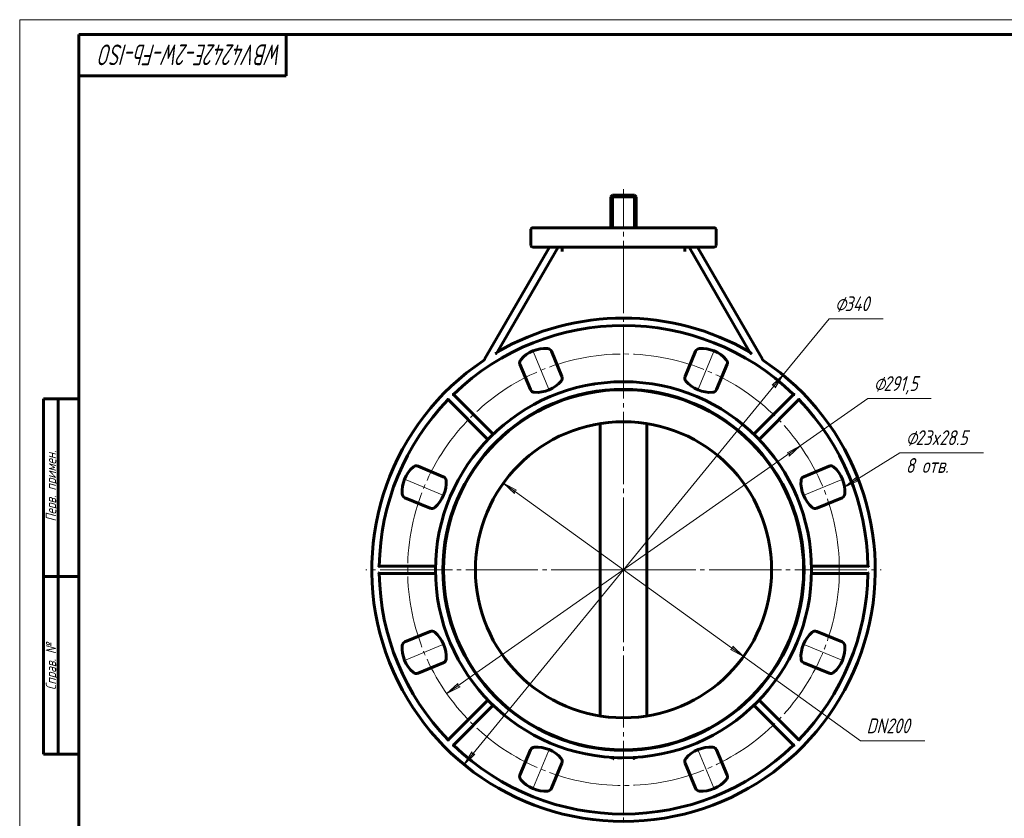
# Model space of a CAD drawing. Header units: millimetres. Extents: x 0 to 594, y 0 to 420.
# Tile 3 of 4: x 0 to 332, y 150 to 420. Entities that reach past the tile are written whole.
import ezdxf

# ---------------------------------------------------------------- set-up
doc = ezdxf.new("R2010")
doc.units = ezdxf.units.MM
for name, pattern in [('K5LT_AXLED', [28.899195, 24.399195, -1.5, 1.5, -1.5]), ('K5LT_BASIC', [0]), ('K5LT_THIN', [0])]:
    doc.linetypes.add(name, pattern=pattern)
doc.layers.add('Системный слой', color=7, linetype='Continuous')
doc.layers.add('Системный слой (1)', color=7, linetype='Continuous', true_color=0x6c6c6c)
doc.styles.add('KDIMTEXTSTYLE', font='txt', dxfattribs={"width": 0.96, "oblique": 15, "height": 5})
doc.styles.add('KTEXTSTYLE', font='txt', dxfattribs={"width": 0.96, "height": 5})
doc.dimstyles.new('KDIMSTYLE (0.50)', dxfattribs={"dimtxt": 5, "dimasz": 1, "dimexe": 2, "dimexo": 0, "dimgap": 1, "dimtad": 1, "dimlfac": 2, "dimtxsty": 'KDIMTEXTSTYLE', "dimsah": 1, "dimcen": 0, "dimdle": 1, "dimadec": 0, "dimazin": 0, "dimtfac": 0.667, "dimtmove": 0, "dimatfit": 3, "dimfxl": 1, "dimtvp": 1, "dimtolj": 1, "dimtzin": 0, "dimarcsym": 0})

# ---------------------------------------------------------------- blocks, each defined once
blk = doc.blocks.new('U0')
at = {"layer": 'Системный слой (1)', "color": 143, "linetype": 'K5LT_BASIC', "lineweight": 60, "true_color": 0x33acca}
for p, q in [((202.42, 170.75), (201.89, 170.76)), ((202.95, 170.74), (202.42, 170.75)), ((203.48, 170.73), (202.95, 170.74))]:
    blk.add_line(p, q, dxfattribs=at)
blk = doc.blocks.new('U1')
at = {"layer": 'Системный слой (1)', "color": 30, "linetype": 'K5LT_AXLED', "lineweight": 18, "true_color": 0xff8000}
for q in [(203.9, 362.73), (116.9, 234.23), (290.88, 234.23), (203.9, 147.23)]:
    blk.add_line((203.9, 234.23), q, dxfattribs=at)
blk = doc.blocks.new('D0')
at = {"layer": 'Системный слой (1)'}
for points in [[(255.09, 295.71), (257.75, 300), (254.07, 296.55), (254.9, 296.52)], [(150.05, 168.47), (153.72, 171.92), (152.9, 171.95), (152.7, 172.75)]]:
    blk.add_hatch(color=7, dxfattribs=at).paths.add_polyline_path(points)
at = {"layer": 'Системный слой (1)', "color": 7, "linetype": 'K5LT_THIN', "lineweight": 18, "true_color": 0xffffff}
for p, q in [((257.75, 300), (273.29, 318.98)), ((150.05, 168.47), (257.75, 300)), ((254.07, 296.55), (257.75, 300)), ((257.75, 300), (255.09, 295.71)), ((254.9, 296.52), (254.07, 296.55)), ((255.09, 295.71), (254.9, 296.52)), ((150.05, 168.47), (152.7, 172.75)), ((153.72, 171.92), (150.05, 168.47)), ((152.7, 172.75), (152.9, 171.95)), ((152.9, 171.95), (153.72, 171.92))]:
    blk.add_line(p, q, dxfattribs=at)
blk.add_wipeout([(275.29, 319.98), (275.29, 327.36), (288.98, 327.36), (288.98, 319.98)]).dxf.layer = 'Системный слой (1)'
blk.add_line((273.29, 318.98), (291.55, 318.98), dxfattribs=at)
at = {"layer": 'Системный слой (1)', "color": 7, "char_height": 5, "attachment_point": 1, "style": 'KTEXTSTYLE'}
for s, insert in [('\\fArial|b0|c204|p34;\\H5.0;\\W1.000;\\Q15;\\fGOST Type AU|b0|i0|c204|p34;\\Q15;\\W0.960;⌀', (275.29, 326.57)), ('\\fArial|b0|c204|p34;\\H5.0;\\W1.000;\\Q15;\\fGOST Type AU|b0|i0|c204|p34;\\Q15;\\W0.960;340', (278.6, 326.57))]:
    blk.add_mtext(s, dxfattribs=dict(at, insert=insert))
blk = doc.blocks.new('KDIMARROW_01')
at = {"layer": 'Системный слой'}
blk.add_hatch(color=0, dxfattribs=at).paths.add_polyline_path([(-5, -0.66), (0, 0), (-5, 0.66), (-4.5, 0)])
at = {"layer": 'Системный слой', "color": 0, "linetype": 'K5LT_THIN', "lineweight": 18}
for p, q in [((-4.5, 0), (-5, 0.66)), ((-5, 0.66), (0, 0)), ((0, 0), (-5, -0.66)), ((-5, -0.66), (-4.5, 0))]:
    blk.add_line(p, q, dxfattribs=at)
at = {"layer": 'Системный слой (1)', "color": 0, "linetype": 'K5LT_THIN', "lineweight": 18}
blk.add_line((203.9, 234.23), (203.4, 234.23), dxfattribs=at)
blk = doc.blocks.new('D1')
at = {"layer": 'Системный слой (1)'}
for points in [[(259.86, 272.64), (263.58, 276.05), (259.11, 273.72), (259.89, 273.47)], [(144.22, 192.41), (148.69, 194.74), (147.9, 195), (147.93, 195.82)]]:
    blk.add_hatch(color=7, dxfattribs=at).paths.add_polyline_path(points)
at = {"layer": 'Системный слой (1)', "color": 7, "linetype": 'K5LT_THIN', "lineweight": 18, "true_color": 0xffffff}
for p, q in [((263.58, 276.05), (286.39, 292.03)), ((144.22, 192.41), (263.58, 276.05)), ((259.11, 273.72), (263.58, 276.05)), ((263.58, 276.05), (259.86, 272.64)), ((259.89, 273.47), (259.11, 273.72)), ((259.86, 272.64), (259.89, 273.47)), ((144.22, 192.41), (147.93, 195.82)), ((148.69, 194.74), (144.22, 192.41)), ((147.93, 195.82), (147.9, 195)), ((147.9, 195), (148.69, 194.74))]:
    blk.add_line(p, q, dxfattribs=at)
blk.add_wipeout([(288.39, 293.03), (288.39, 300.42), (305.12, 300.42), (305.12, 293.03)]).dxf.layer = 'Системный слой (1)'
blk.add_line((286.39, 292.03), (307.82, 292.03), dxfattribs=at)
at = {"layer": 'Системный слой (1)', "color": 7, "char_height": 5, "attachment_point": 1, "style": 'KTEXTSTYLE'}
for s, insert in [('\\fArial|b0|c204|p34;\\H5.0;\\W1.000;\\Q15;\\fGOST Type AU|b0|i0|c204|p34;\\Q15;\\W0.960;⌀', (288.39, 299.62)), ('\\fArial|b0|c204|p34;\\H5.0;\\W1.000;\\Q15;\\fGOST Type AU|b0|i0|c204|p34;\\Q15;\\W0.960;291,5', (291.69, 299.62))]:
    blk.add_mtext(s, dxfattribs=dict(at, insert=insert))
blk = doc.blocks.new('D2')
at = {"layer": 'Системный слой (1)'}
for points in [[(167.8, 261.11), (163.36, 263.5), (167.03, 260.04), (167.01, 260.87)], [(244.44, 204.96), (240.77, 208.42), (240.79, 207.6), (240, 207.36)]]:
    blk.add_hatch(color=7, dxfattribs=at).paths.add_polyline_path(points)
at = {"layer": 'Системный слой (1)', "color": 7, "linetype": 'K5LT_THIN', "lineweight": 18, "true_color": 0xffffff}
for p, q in [((163.36, 263.5), (167.8, 261.11)), ((167.03, 260.04), (163.36, 263.5)), ((163.36, 263.5), (244.44, 204.96)), ((167.8, 261.11), (167.01, 260.87)), ((167.01, 260.87), (167.03, 260.04)), ((240, 207.36), (240.79, 207.6)), ((244.44, 204.96), (240, 207.36)), ((240.79, 207.6), (240.77, 208.42)), ((240.77, 208.42), (244.44, 204.96)), ((244.44, 204.96), (283.95, 176.43))]:
    blk.add_line(p, q, dxfattribs=at)
blk.add_wipeout([(285.95, 177.43), (285.95, 184.81), (302.94, 184.81), (302.94, 177.43)]).dxf.layer = 'Системный слой (1)'
blk.add_line((283.95, 176.43), (305.65, 176.43), dxfattribs=at)
at = {"layer": 'Системный слой (1)', "color": 7, "insert": (285.95, 184.02), "char_height": 5, "attachment_point": 1, "style": 'KTEXTSTYLE'}
blk.add_mtext('\\fArial|b0|c204|p34;\\H5.0;\\W1.000;\\Q15;\\fGOST Type AU|b0|i0|c204|p34;\\Q15;\\W0.960;DN200', dxfattribs=at)
blk = doc.blocks.new('U2')
at = {"layer": 'Системный слой (1)'}
blk.add_hatch(color=7, dxfattribs=at).paths.add_polyline_path([(278.54, 262.15), (283.14, 264.23), (282.36, 264.52), (282.44, 265.34)])
at = {"layer": 'Системный слой (1)', "color": 7, "linetype": 'K5LT_THIN', "lineweight": 18, "true_color": 0xffffff}
for p, q in [((297.22, 273.74), (278.54, 262.15)), ((297.22, 273.74), (325.4, 273.74)), ((278.54, 262.15), (282.44, 265.34)), ((283.14, 264.23), (278.54, 262.15)), ((282.44, 265.34), (282.36, 264.52)), ((282.36, 264.52), (283.14, 264.23))]:
    blk.add_line(p, q, dxfattribs=at)
at = {"layer": 'Системный слой (1)', "color": 7, "char_height": 5, "attachment_point": 1, "style": 'KTEXTSTYLE'}
for s, insert in [('\\fArial|b0|c204|p34;\\H5.0;\\W1.000;\\Q15;\\fGOST Type AU|b0|i0|c204|p34;\\Q15;\\W0.960;⌀', (299.22, 281.33)), ('\\fArial|b0|c204|p34;\\H5.0;\\W1.000;\\Q15;\\fGOST Type AU|b0|i0|c204|p34;\\Q15;\\W0.960;23x28.5', (302.53, 281.33)), ('\\fArial|b0|c204|p34;\\H5.0;\\W1.000;\\Q15;\\fGOST Type AU|b0|i0|c204|p34;\\Q15;\\W0.960;8 отв.', (299.22, 271.95))]:
    blk.add_mtext(s, dxfattribs=dict(at, insert=insert))
blk = doc.blocks.new('U23')
at = {"color": 7, "linetype": 'K5LT_THIN', "lineweight": 18, "true_color": 0xffffff}
for p, q in [((0, 0), (0, 420)), ((0, 420), (594, 420))]:
    blk.add_line(p, q, dxfattribs=at)
at = {"color": 143, "linetype": 'K5LT_BASIC', "lineweight": 60, "true_color": 0x33acca}
for p, q in [((20, 5), (20, 415)), ((20, 415), (589, 415)), ((90, 415), (90, 401)), ((90, 401), (20, 401)), ((8, 172), (8, 292)), ((20, 292), (8, 292)), ((13, 172), (13, 292)), ((20, 232), (8, 232)), ((20, 172), (8, 172))]:
    blk.add_line(p, q, dxfattribs=at)
at = {"color": 7, "attachment_point": 1, "style": 'KTEXTSTYLE'}
for s, insert, char_height, rotation in [('\\fArial|b0|c204|p34;\\H5.0;\\W1.000;\\Q15;\\fGOST Type AU|b0|i0|c204|p34;\\Q15;\\W0.791;\\H7.00;WBV4242E-2W-Fb-ISO', (88.77, 404.64), 7, 180), ('\\fArial|b0|c204|p34;\\H5.0;\\W1.000;\\Q15;\\fGOST Type AU|b0|i0|c204|p34;\\Q15;\\W0.960;\\H3.50;Перв. примен.', (8.82, 250.52), 3.5, 90), ('\\fArial|b0|c204|p34;\\H5.0;\\W1.000;\\Q15;\\fGOST Type AU|b0|i0|c204|p34;\\Q15;\\W0.960;\\H3.50;Справ. №', (8.82, 193.63), 3.5, 90)]:
    blk.add_mtext(s, dxfattribs=dict(at, insert=insert, char_height=char_height, rotation=rotation))

msp = doc.modelspace()

# ---------------------------------------------------------------- linework, layer by layer
at = {"layer": 'Системный слой (1)', "color": 143, "linetype": 'K5LT_BASIC', "lineweight": 60, "true_color": 0x33acca}
for p, q in [((200.1471, 360.7325), (199.6471, 360.2325)), ((200.1471, 360.2325), (199.6471, 360.2325)), ((199.6471, 349.7325), (199.6471, 360.2325)), ((200.1471, 360.7325), (200.1471, 360.2325)), ((200.1471, 360.7325), (207.6471, 360.7325)), ((200.1471, 349.7325), (200.1471, 360.2325)), ((200.1471, 360.2325), (207.6471, 360.2325)), ((207.6471, 360.7325), (208.1471, 360.2325)), ((207.6471, 360.7325), (207.6471, 360.2325)), ((207.6471, 349.7325), (207.6471, 360.2325)), ((208.1471, 360.2325), (207.6471, 360.2325)), ((208.1471, 349.7325), (208.1471, 360.2325)), ((172.6471, 343.7325), (172.6471, 349.2325)), ((185.5881, 349.7325), (173.1471, 349.7325)), ((186.4812, 349.7325), (185.5881, 349.7325)), ((221.3129, 349.7325), (186.4812, 349.7325)), ((222.2061, 349.7325), (221.3129, 349.7325)), ((234.6471, 349.7325), (222.2061, 349.7325)), ((235.1471, 343.7325), (235.1471, 349.2325)), ((178.8943, 343.2325), (157.0008, 305.3119)), ((161.3262, 307.8037), (181.781, 343.2325)), ((173.1471, 343.2325), (185.5881, 343.2325)), ((183.2244, 343.2325), (183.2244, 341.7325)), ((185.5881, 343.2325), (186.4812, 343.2325)), ((186.4812, 343.2325), (221.3129, 343.2325)), ((221.3129, 343.2325), (222.2061, 343.2325)), ((222.2061, 343.2325), (234.6471, 343.2325)), ((224.5697, 341.7325), (224.5697, 343.2325)), ((226.0131, 343.2325), (246.4679, 307.8037)), ((250.7933, 305.3119), (228.8998, 343.2325)), ((183.0892, 299.4927), (179.5535, 308.0286)), ((228.2407, 308.0286), (224.705, 299.4927)), ((168.9288, 303.6277), (172.4645, 295.0918)), ((235.3296, 295.0918), (238.8653, 303.6277)), ((159.8884, 280.0089), (146.4513, 293.446)), ((195.8971, 294.7056), (195.8971, 294.5039)), ((211.8971, 294.7056), (211.8971, 294.5039)), ((261.3428, 293.446), (247.9058, 280.0089)), ((144.6836, 291.6782), (158.1206, 278.2412)), ((249.6735, 278.2412), (263.1106, 291.6782)), ((195.9953, 283.6041), (195.9953, 184.8608)), ((211.7988, 184.8608), (211.7988, 283.6041)), ((143.0377, 265.665), (134.5018, 269.2007)), ((273.2923, 269.2007), (264.7564, 265.665)), ((130.1009, 258.5761), (138.6369, 255.0404)), ((269.1572, 255.0404), (277.6932, 258.5761)), ((140.4094, 235.4825), (121.4065, 235.4825)), ((121.4065, 232.9825), (140.4094, 232.9825)), ((286.3876, 235.4825), (267.3848, 235.4825)), ((267.3848, 232.9825), (286.3876, 232.9825)), ((138.6369, 213.4246), (130.1009, 209.8889)), ((277.6932, 209.8889), (269.1572, 213.4246)), ((134.5018, 199.2643), (143.0377, 202.8)), ((264.7564, 202.8), (273.2923, 199.2643)), ((158.1206, 190.2238), (144.6836, 176.7867)), ((263.1106, 176.7867), (249.6735, 190.2238)), ((146.4513, 175.019), (159.8884, 188.456)), ((247.9058, 188.456), (261.3428, 175.019)), ((172.4645, 173.3731), (168.9288, 164.8372)), ((195.8971, 173.9611), (195.8971, 173.7593)), ((211.8971, 173.9611), (211.8971, 173.7593)), ((238.8653, 164.8372), (235.3296, 173.3731)), ((179.5535, 160.4364), (183.0892, 168.9723)), ((224.705, 168.9723), (228.2407, 160.4364))]:
    msp.add_line(p, q, dxfattribs=at)
at = {"layer": 'Системный слой (1)', "color": 30, "linetype": 'K5LT_AXLED', "lineweight": 18, "true_color": 0xff8000}
for p, q in [((178.5422, 295.4445), (173.4758, 307.6759)), ((229.2519, 295.4445), (234.3183, 307.6759)), ((203.8971, 297.2325), (203.8971, 292.5039)), ((142.6851, 259.5873), (130.4536, 264.6537)), ((265.1091, 259.5873), (277.3405, 264.6537)), ((142.6851, 208.8776), (130.4536, 203.8112)), ((265.1091, 208.8776), (277.3405, 203.8112)), ((178.5422, 173.0205), (173.4758, 160.789)), ((203.8971, 175.9611), (203.8971, 171.2324)), ((229.2519, 173.0205), (234.3183, 160.789))]:
    msp.add_line(p, q, dxfattribs=at)
msp.add_circle((203.8971, 234.2325), 72.875, dxfattribs=at)
at = {"layer": 'Системный слой (1)', "color": 143, "linetype": 'K5LT_BASIC', "lineweight": 60, "true_color": 0x33acca}
for radius in [60.8, 50]:
    msp.add_circle((203.8971, 234.2325), radius, dxfattribs=at)
for centre, radius, start, end in [((173.1471, 349.2325), 0.5, 90, 180), ((234.6471, 349.2325), 0.5, 0, 90), ((173.1471, 343.7325), 0.5, 180, 270), ((234.6471, 343.7325), 0.5, 270, 0), ((203.8971, 234.2325), 85, 59.944842, 120.055158), ((203.8971, 234.2325), 82.5, 45.868151, 134.131849), ((177.4864, 297.9935), 10.9856, 85.881443, 139.118557), ((178.1676, 307.4546), 1.5, 22.5, 85.881443), ((229.6265, 307.4546), 1.5, 94.118557, 157.5), ((230.3077, 297.9935), 10.9856, 40.881443, 94.118557), ((203.8971, 234.2325), 85, 123.860362, 56.139638), ((155.7018, 306.0619), 1.5, 303.860362, 330), ((170.3147, 304.2018), 1.5, 139.118557, 202.5), ((237.4795, 304.2018), 1.5, 337.5, 40.881443), ((252.0923, 306.0619), 1.5, 210, 236.139638), ((181.7033, 298.9186), 1.5, 319.118557, 22.5), ((226.0908, 298.9186), 1.5, 157.5, 220.881443), ((203.8971, 234.2325), 63.5, 0, 180), ((174.5316, 305.1269), 10.9856, 265.881443, 319.118557), ((203.8971, 234.2325), 63.5, 98.914845, 99.512346), ((203.8971, 234.2325), 63.5, 77.882574, 78.045378), ((233.2625, 305.1269), 10.9856, 220.881443, 274.118557), ((203.8971, 234.2325), 61, 0, 180), ((173.8504, 295.6658), 1.5, 202.5, 265.881443), ((233.9438, 295.6658), 1.5, 274.118557, 337.5), ((203.8971, 234.2325), 82.5, 135.868151, 179.131849), ((203.8971, 234.2325), 82.5, 0.868151, 44.131849), ((133.9278, 267.8149), 1.5, 67.5, 130.881443), ((273.8663, 267.8149), 1.5, 49.118557, 112.5), ((140.136, 260.6431), 10.9856, 130.881443, 184.118557), ((267.6581, 260.6431), 10.9856, 355.881443, 49.118557), ((133.0026, 263.5979), 10.9856, 310.881443, 4.118557), ((142.4637, 264.2792), 1.5, 4.118557, 67.5), ((274.7915, 263.5979), 10.9856, 175.881443, 229.118557), ((265.3304, 264.2792), 1.5, 112.5, 175.881443), ((130.675, 259.9619), 1.5, 184.118557, 247.5), ((277.1192, 259.9619), 1.5, 292.5, 355.881443), ((139.2109, 256.4262), 1.5, 247.5, 310.881443), ((268.5832, 256.4262), 1.5, 229.118557, 292.5), ((203.8971, 234.2325), 82.5, 180.868151, 224.131849), ((203.8971, 234.2325), 63.5, 180, 0), ((203.8971, 234.2325), 61, 180, 0), ((203.8971, 234.2325), 82.5, 315.868151, 359.131849), ((139.2109, 212.0388), 1.5, 49.118557, 112.5), ((133.0026, 204.867), 10.9856, 355.881443, 49.118557), ((274.7915, 204.867), 10.9856, 130.881443, 184.118557), ((268.5832, 212.0388), 1.5, 67.5, 130.881443), ((130.675, 208.5031), 1.5, 112.5, 175.881443), ((277.1192, 208.5031), 1.5, 4.118557, 67.5), ((140.136, 207.8218), 10.9856, 175.881443, 229.118557), ((267.6581, 207.8218), 10.9856, 310.881443, 4.118557), ((142.4637, 204.1858), 1.5, 292.5, 355.881443), ((265.3304, 204.1858), 1.5, 184.118557, 247.5), ((133.9278, 200.6501), 1.5, 229.118557, 292.5), ((273.8663, 200.6501), 1.5, 247.5, 310.881443), ((203.8971, 234.2325), 82.5, 225.868151, 314.131849), ((173.8504, 172.7991), 1.5, 94.118557, 157.5), ((174.5316, 163.338), 10.9856, 40.881443, 94.118557), ((233.2625, 163.338), 10.9856, 85.881443, 139.118557), ((233.9438, 172.7991), 1.5, 22.5, 85.881443), ((181.7033, 169.5463), 1.5, 337.5, 40.881443), ((203.8971, 234.2325), 63.5, 268.189063, 269.625061), ((226.0908, 169.5463), 1.5, 139.118557, 202.5), ((170.3147, 164.2632), 1.5, 157.5, 220.881443), ((177.4864, 170.4715), 10.9856, 220.881443, 274.118557), ((230.3077, 170.4715), 10.9856, 265.881443, 319.118557), ((237.4795, 164.2632), 1.5, 319.118557, 22.5), ((178.1676, 161.0104), 1.5, 274.118557, 337.5), ((229.6265, 161.0104), 1.5, 202.5, 265.881443)]:
    msp.add_arc(centre, radius, start, end, dxfattribs=at)
for points, knots in [([(161.3262, 307.8037), (161.3262, 307.8036), (161.325, 307.8024), (161.3199, 307.7974), (161.3155, 307.7929), (161.3013, 307.7787), (161.2893, 307.7667), (161.2479, 307.7252), (161.2101, 307.6873), (161.0468, 307.5235), (160.8502, 307.3257), (160.64, 307.113), (160.6385, 307.1115), (160.637, 307.11)], [-0.261086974, -0.261086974, -0.261086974, -0.261086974, -0.253064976, -0.253064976, -0.242766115, -0.242766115, -0.224230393, -0.224230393, -0.178204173, -0.178204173, 0, 0, 0.001249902, 0.001249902, 0.001249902, 0.001249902]), ([(247.1571, 307.11), (247.1556, 307.1115), (247.1542, 307.113), (246.9439, 307.3257), (246.7474, 307.5235), (246.584, 307.6873), (246.5462, 307.7252), (246.5049, 307.7667), (246.4929, 307.7787), (246.4786, 307.7929), (246.4742, 307.7974), (246.4691, 307.8024), (246.4679, 307.8036), (246.4679, 307.8037)], [-0.523423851, -0.523423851, -0.523423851, -0.523423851, -0.522173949, -0.522173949, -0.343969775, -0.343969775, -0.297943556, -0.297943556, -0.279407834, -0.279407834, -0.269108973, -0.269108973, -0.261086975, -0.261086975, -0.261086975, -0.261086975]), ([(193.684, 296.9058), (193.6746, 296.9043), (193.6653, 296.9028), (193.6424, 296.899), (193.6288, 296.8968), (193.6022, 296.8924), (193.5892, 296.8903), (193.5635, 296.886), (193.5509, 296.884), (193.5221, 296.8792), (193.5062, 296.8765), (193.4906, 296.874)], [0, 0, 0, 0, 0.861292, 0.861292, 2.15319927, 2.15319927, 3.44510655, 3.44510655, 4.73701382, 4.73701382, 6.45953637, 6.45953637, 6.45953637, 6.45953637]), ([(146.0954, 293.4484), (146.0961, 293.4484), (146.0969, 293.4484), (146.1352, 293.4481), (146.1729, 293.4479), (146.2442, 293.4474), (146.2783, 293.4472), (146.3415, 293.4468), (146.3711, 293.4466), (146.4132, 293.4463), (146.428, 293.4461), (146.4466, 293.446), (146.4513, 293.446), (146.4513, 293.446), (146.4513, 293.446), (146.4513, 293.446)], [-0.225938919, -0.225938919, -0.225938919, -0.225938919, -0.225388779, -0.225388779, -0.197835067, -0.197835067, -0.171615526, -0.171615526, -0.145179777, -0.145179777, -0.125469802, -0.125469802, -0.108274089, -0.108274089, -0.108171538, -0.108171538, -0.108171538, -0.108171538]), ([(261.3428, 293.446), (261.3428, 293.446), (261.3474, 293.446), (261.3659, 293.4461), (261.3806, 293.4463), (261.4226, 293.4466), (261.452, 293.4468), (261.5152, 293.4472), (261.5494, 293.4474), (261.6209, 293.4479), (261.6588, 293.4481), (261.6973, 293.4484), (261.698, 293.4484), (261.6988, 293.4484)], [-0.0958686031, -0.0958686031, -0.0958686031, -0.0958686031, -0.0818075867, -0.0818075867, -0.0657093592, -0.0657093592, -0.0441328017, -0.0441328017, -0.0226177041, -0.0226177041, 0, 0, 0.0004499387, 0.0004499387, 0.0004499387, 0.0004499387]), ([(144.6836, 291.6782), (144.6836, 291.6782), (144.6835, 291.6828), (144.6834, 291.7013), (144.6833, 291.7161), (144.683, 291.758), (144.6828, 291.7874), (144.6823, 291.8506), (144.6821, 291.8848), (144.6816, 291.9563), (144.6814, 291.9942), (144.6811, 292.0327), (144.6811, 292.0334), (144.6811, 292.0342)], [-0.0958686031, -0.0958686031, -0.0958686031, -0.0958686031, -0.0818075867, -0.0818075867, -0.0657093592, -0.0657093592, -0.0441328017, -0.0441328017, -0.0226177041, -0.0226177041, 0, 0, 0.0004499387, 0.0004499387, 0.0004499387, 0.0004499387]), ([(263.113, 292.0342), (263.113, 292.0334), (263.113, 292.0327), (263.1126, 291.9682), (263.1122, 291.9057), (263.1115, 291.8082), (263.1112, 291.7713), (263.1109, 291.7215), (263.1107, 291.7039), (263.1106, 291.6832), (263.1106, 291.6782), (263.1106, 291.6782)], [-0.1847049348, -0.1847049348, -0.1847049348, -0.1847049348, -0.184336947, -0.184336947, -0.1530538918, -0.1530538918, -0.1285900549, -0.1285900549, -0.1104668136, -0.1104668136, -0.0958675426, -0.0958675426, -0.0958675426, -0.0958675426]), ([(121.1531, 235.2325), (121.1536, 235.233), (121.1542, 235.2335), (121.2001, 235.2789), (121.2445, 235.3227), (121.3139, 235.3912), (121.3402, 235.4171), (121.3757, 235.4521), (121.3882, 235.4645), (121.403, 235.479), (121.4065, 235.4824), (121.4065, 235.4825)], [-0.1847049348, -0.1847049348, -0.1847049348, -0.1847049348, -0.184336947, -0.184336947, -0.1530538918, -0.1530538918, -0.1285900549, -0.1285900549, -0.1104668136, -0.1104668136, -0.0958675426, -0.0958675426, -0.0958675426, -0.0958675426]), ([(121.4065, 232.9825), (121.4065, 232.9825), (121.4033, 232.9857), (121.3901, 232.9987), (121.3796, 233.009), (121.3497, 233.0385), (121.3287, 233.0591), (121.2837, 233.1035), (121.2594, 233.1275), (121.2085, 233.1777), (121.1815, 233.2044), (121.1542, 233.2314), (121.1536, 233.2319), (121.1531, 233.2325)], [-0.0958686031, -0.0958686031, -0.0958686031, -0.0958686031, -0.0818075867, -0.0818075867, -0.0657093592, -0.0657093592, -0.0441328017, -0.0441328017, -0.0226177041, -0.0226177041, 0, 0, 0.0004499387, 0.0004499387, 0.0004499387, 0.0004499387]), ([(286.641, 235.2325), (286.6405, 235.233), (286.64, 235.2335), (286.5941, 235.2789), (286.5496, 235.3227), (286.4802, 235.3912), (286.4539, 235.4171), (286.4184, 235.4521), (286.4059, 235.4645), (286.3911, 235.479), (286.3876, 235.4824), (286.3876, 235.4825)], [-0.000449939, -0.000449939, -0.000449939, -0.000449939, 0, 0, 0.03824979, 0.03824979, 0.068161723, 0.068161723, 0.090321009, 0.090321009, 0.108171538, 0.108171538, 0.108171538, 0.108171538]), ([(286.641, 233.2325), (286.6405, 233.2319), (286.64, 233.2314), (286.6127, 233.2045), (286.5858, 233.1779), (286.5351, 233.1279), (286.5108, 233.104), (286.4658, 233.0596), (286.4447, 233.0388), (286.4148, 233.0092), (286.4042, 232.9988), (286.3909, 232.9858), (286.3876, 232.9825), (286.3876, 232.9825), (286.3876, 232.9825), (286.3876, 232.9825)], [-0.225938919, -0.225938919, -0.225938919, -0.225938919, -0.225388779, -0.225388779, -0.197835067, -0.197835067, -0.171615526, -0.171615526, -0.145179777, -0.145179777, -0.125469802, -0.125469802, -0.108274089, -0.108274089, -0.108171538, -0.108171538, -0.108171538, -0.108171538]), ([(144.6811, 176.4308), (144.6811, 176.4315), (144.6811, 176.4323), (144.6814, 176.4706), (144.6816, 176.5084), (144.6821, 176.5796), (144.6823, 176.6137), (144.6828, 176.6769), (144.683, 176.7065), (144.6833, 176.7486), (144.6834, 176.7634), (144.6835, 176.782), (144.6836, 176.7867), (144.6836, 176.7867), (144.6836, 176.7867), (144.6836, 176.7867)], [-0.225938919, -0.225938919, -0.225938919, -0.225938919, -0.225388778, -0.225388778, -0.197835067, -0.197835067, -0.171615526, -0.171615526, -0.145179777, -0.145179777, -0.125469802, -0.125469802, -0.108274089, -0.108274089, -0.108171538, -0.108171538, -0.108171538, -0.108171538]), ([(263.113, 176.4308), (263.113, 176.4315), (263.113, 176.4323), (263.1126, 176.4968), (263.1122, 176.5592), (263.1115, 176.6567), (263.1112, 176.6936), (263.1109, 176.7435), (263.1107, 176.7611), (263.1106, 176.7818), (263.1106, 176.7867), (263.1106, 176.7867)], [-0.000449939, -0.000449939, -0.000449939, -0.000449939, 0, 0, 0.03824979, 0.03824979, 0.068161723, 0.068161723, 0.090321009, 0.090321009, 0.108171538, 0.108171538, 0.108171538, 0.108171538]), ([(146.4513, 175.019), (146.4513, 175.019), (146.4467, 175.0189), (146.4282, 175.0188), (146.4135, 175.0187), (146.3716, 175.0184), (146.3421, 175.0182), (146.2789, 175.0177), (146.2447, 175.0175), (146.1732, 175.017), (146.1353, 175.0168), (146.0969, 175.0166), (146.0961, 175.0166), (146.0954, 175.0166)], [-0.0958686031, -0.0958686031, -0.0958686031, -0.0958686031, -0.0818075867, -0.0818075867, -0.0657093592, -0.0657093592, -0.0441328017, -0.0441328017, -0.0226177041, -0.0226177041, 0, 0, 0.0004499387, 0.0004499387, 0.0004499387, 0.0004499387]), ([(261.6988, 175.0166), (261.698, 175.0166), (261.6973, 175.0166), (261.659, 175.0168), (261.6212, 175.017), (261.5499, 175.0175), (261.5158, 175.0177), (261.4526, 175.0182), (261.423, 175.0184), (261.3809, 175.0187), (261.3661, 175.0188), (261.3475, 175.0189), (261.3428, 175.019), (261.3428, 175.019), (261.3428, 175.019), (261.3428, 175.019)], [-0.225938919, -0.225938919, -0.225938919, -0.225938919, -0.225388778, -0.225388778, -0.197835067, -0.197835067, -0.171615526, -0.171615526, -0.145179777, -0.145179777, -0.125469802, -0.125469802, -0.108274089, -0.108274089, -0.108171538, -0.108171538, -0.108171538, -0.108171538]), ([(200.406, 170.5502), (200.3705, 170.585), (200.3298, 170.616), (200.1892, 170.7077), (200.0628, 170.7642), (199.7851, 170.8483), (199.6387, 170.8753), (199.4947, 170.8853)], [0.049787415, 0.049787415, 0.049787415, 0.049787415, 0.079037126, 0.079037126, 0.150104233, 0.150104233, 0.220023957, 0.220023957, 0.220023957, 0.220023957]), ([(200.6114, 170.3278), (200.6112, 170.3287), (200.6105, 170.3295), (200.5906, 170.3532), (200.5706, 170.3761), (200.5303, 170.4214), (200.5099, 170.4436), (200.4813, 170.4739), (200.4735, 170.4822), (200.4656, 170.4904), (200.4473, 170.5094), (200.4288, 170.5282), (200.4087, 170.548), (200.4075, 170.5492), (200.406, 170.5502)], [-0.0006136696, -0.0006136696, -0.0006136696, -0.0006136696, 0, 0, 0.0186941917, 0.0186941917, 0.0369212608, 0.0369212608, 0.0437747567, 0.0437747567, 0.0437747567, 0.0596030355, 0.0596030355, 0.0606311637, 0.0606311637, 0.0606311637, 0.0606311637]), ([(207.1828, 170.3278), (207.1834, 170.3285), (207.1841, 170.3293), (207.2471, 170.4042), (207.3162, 170.4795), (207.3881, 170.5502)], [-0.187585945, -0.187585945, -0.187585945, -0.187585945, -0.1869541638, -0.1869541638, -0.1272811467, -0.1272811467, -0.1272811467, -0.1272811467]), ([(208.2995, 170.8853), (208.051, 170.868), (207.8067, 170.8011), (207.5267, 170.6614), (207.447, 170.608), (207.3881, 170.5502)], [0, 0, 0, 0, 0.149432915, 0.149432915, 0.223888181, 0.223888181, 0.223888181, 0.223888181])]:
    msp.add_open_spline(points, degree=3, knots=knots, dxfattribs=at)

# ---------------------------------------------------------------- block references
at = {"layer": 'Системный слой (1)'}
for name in ['U1', 'U0']:
    msp.add_blockref(name, (0, 0), dxfattribs=at)

# ---------------------------------------------------------------- next in the draw order: dimensions: what is measured, and where the dimension line sits
at = {"layer": 'Системный слой (1)', "color": 7}
dim = msp.add_diameter_dim_2p(p1=(96.1961, 102.7011), p2=(311.598, 365.7639), dimstyle='KDIMSTYLE (0.50)', override={"dimtih": 1, "dimtoh": 1, "dimpost": '\\fGOST Type AU|b0|c204|p34;\\H5.0;\\W0.960;\\Q15;<>', "dimblk1": 'KDIMARROW_01', "dimblk2": 'KDIMARROW_01', "dimclrt": 7, "dimtol": 1, "dimtp": 0, "dimtm": 0, "dimtdec": 5, "dimtmove": 1, "dimatfit": 2, "dimtolj": 1}, dxfattribs=at)
dim.commit()
dim.dimension.update_dxf_attribs({"geometry": 'D0', "text_midpoint": (275.2923, 318.9825), "dimtype": 163})

# ---------------------------------------------------------------- next in the draw order: dimensions: what is measured, and where the dimension line sits
dim = msp.add_diameter_dim_2p(p1=(84.5337, 150.5937), p2=(323.2604, 317.8712), dimstyle='KDIMSTYLE (0.50)', override={"dimtih": 1, "dimtoh": 1, "dimpost": '\\fGOST Type AU|b0|c204|p34;\\H5.0;\\W0.960;\\Q15;<>', "dimblk1": 'KDIMARROW_01', "dimblk2": 'KDIMARROW_01', "dimclrt": 7, "dimtol": 1, "dimtp": 0, "dimtm": 0, "dimtdec": 5, "dimtmove": 1, "dimatfit": 2, "dimtolj": 1}, dxfattribs=at)
dim.commit()
dim.dimension.update_dxf_attribs({"geometry": 'D1', "text_midpoint": (288.3876, 292.0342), "dimtype": 163})

# ---------------------------------------------------------------- next in the draw order: dimensions: what is measured, and where the dimension line sits
dim = msp.add_diameter_dim_2p(p1=(122.8209, 292.7701), p2=(284.9733, 175.6949), dimstyle='KDIMSTYLE (0.50)', override={"dimtih": 1, "dimtoh": 1, "dimpost": '\\fGOST Type AU|b0|c204|p34;\\H5.0;\\W0.960;\\Q15;<>', "dimblk1": 'KDIMARROW_01', "dimblk2": 'KDIMARROW_01', "dimclrt": 7, "dimtol": 1, "dimtp": 0, "dimtm": 0, "dimtdec": 5, "dimtmove": 1, "dimatfit": 2, "dimtolj": 1}, dxfattribs=at)
dim.commit()
dim.dimension.update_dxf_attribs({"geometry": 'D2', "text_midpoint": (285.954, 176.4308), "dimtype": 163})

# ---------------------------------------------------------------- next in the draw order: block references
msp.add_blockref('U23', (0, 0))
at = {"layer": 'Системный слой (1)'}
msp.add_blockref('U2', (0, 0), dxfattribs=at)

doc.saveas('drawing.dxf')
